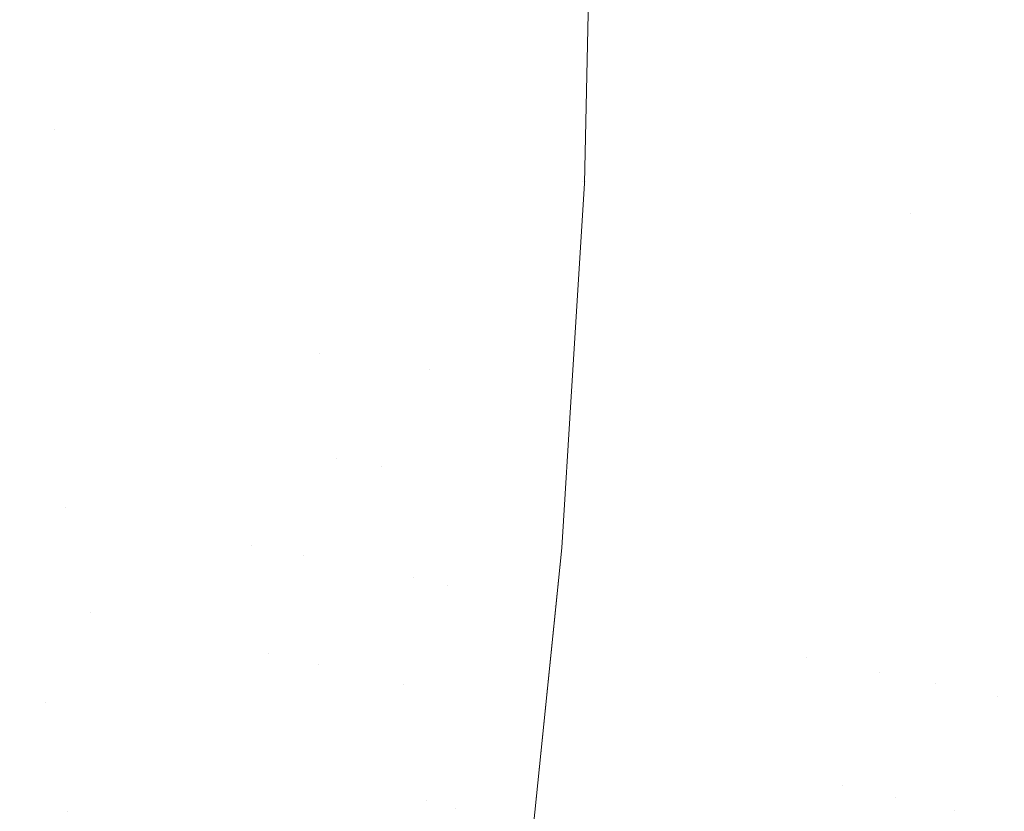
# Model space of a CAD drawing. Header units: centimetres. Extents: x -17.1 to 18.2, y 4.2 to 6.
# Tile 250 of 256: x 6.3401 to 6.3717, y 4.6671 to 4.6925. Entities that reach past the tile are written whole.
import ezdxf

# ---------------------------------------------------------------- set-up
doc = ezdxf.new("R2010")
doc.units = ezdxf.units.CM
doc.header["$LTSCALE"] = 2.54
doc.layers.add('Lucido design-1', color=7, linetype='Continuous')

# ---------------------------------------------------------------- blocks, each defined once
blk = doc.blocks.new('Gruppo-3-1')
at = {"color": 7, "linetype": 'Continuous', "lineweight": 9}
blk.add_3dface([(-17.020308, 5.900212, -2276.22217), (-17.020308, 4.300212, -2276.22217), (18.147234, 4.300212, -2276.22217), (18.147234, 5.900212, -2276.22217)], dxfattribs=at)
for points, invisible_edges in [([(18.147234, 5.900212, -2277.02217), (6.24222, 4.401209, -2277.02217), (6.247738, 4.402007, -2277.02217)], 9), ([(6.24222, 4.401209, -2277.02217), (18.147234, 5.900212, -2277.02217), (18.147234, 4.300212, -2277.02217)], 9), ([(18.147234, 5.900212, -2277.02217), (6.247738, 4.402007, -2277.02217), (6.250767, 4.402575, -2277.02217)], 9), ([(6.250767, 4.402575, -2277.02217), (6.253268, 4.403044, -2277.02217), (18.147234, 5.900212, -2277.02217)], 10), ([(18.147234, 5.900212, -2277.02217), (6.253268, 4.403044, -2277.02217), (6.258817, 4.404324, -2277.02217)], 9), ([(18.147234, 5.900212, -2277.02217), (6.258817, 4.404324, -2277.02217), (6.26439, 4.405856, -2277.02217)], 9), ([(18.147234, 5.900212, -2277.02217), (6.26439, 4.405856, -2277.02217), (6.269994, 4.407647, -2277.02217)], 9), ([(18.147234, 5.900212, -2277.02217), (6.269994, 4.407647, -2277.02217), (6.275634, 4.409711, -2277.02217)], 9), ([(18.147234, 5.900212, -2277.02217), (6.275634, 4.409711, -2277.02217), (6.281313, 4.412058, -2277.02217)], 9), ([(18.147234, 5.900212, -2277.02217), (6.281313, 4.412058, -2277.02217), (6.287038, 4.414703, -2277.02217)], 9), ([(18.147234, 5.900212, -2277.02217), (6.287038, 4.414703, -2277.02217), (6.292811, 4.417664, -2277.02217)], 9), ([(18.147234, 5.900212, -2277.02217), (6.292811, 4.417664, -2277.02217), (6.298004, 4.420601, -2277.02217), (6.298635, 4.420958, -2277.02217)], 9), ([(18.147234, 5.900212, -2277.02217), (6.298635, 4.420958, -2277.02217), (6.304513, 4.424607, -2277.02217)], 9), ([(18.147234, 5.900212, -2277.02217), (6.304513, 4.424607, -2277.02217), (6.310445, 4.428633, -2277.02217)], 9), ([(18.147234, 5.900212, -2277.02217), (6.310445, 4.428633, -2277.02217), (6.316431, 4.433061, -2277.02217)], 9), ([(18.147234, 5.900212, -2277.02217), (6.316431, 4.433061, -2277.02217), (6.319508, 4.435537, -2277.02217), (6.322469, 4.437919, -2277.02217)], 9), ([(18.147234, 5.900212, -2277.02217), (6.322469, 4.437919, -2277.02217), (6.328555, 4.443236, -2277.02217)], 9), ([(18.147234, 5.900212, -2277.02217), (6.328555, 4.443236, -2277.02217), (6.334685, 4.449043, -2277.02217)], 9), ([(18.147234, 5.900212, -2277.02217), (6.334685, 4.449043, -2277.02217), (6.340848, 4.455373, -2277.02217)], 9), ([(18.147234, 5.900212, -2277.02217), (6.340848, 4.455373, -2277.02217), (6.347034, 4.462262, -2277.02217)], 9), ([(18.147234, 5.900212, -2277.02217), (6.347034, 4.462262, -2277.02217), (6.353228, 4.469745, -2277.02217)], 9), ([(18.147234, 5.900212, -2277.02217), (6.353228, 4.469745, -2277.02217), (6.356636, 4.474215, -2277.02217)], 9), ([(6.356636, 4.474215, -2277.02217), (6.359413, 4.477858, -2277.02217), (18.147234, 5.900212, -2277.02217)], 10), ([(18.147234, 5.900212, -2277.02217), (6.359413, 4.477858, -2277.02217), (6.365564, 4.486638, -2277.02217)], 9), ([(6.365564, 4.486638, -2277.02217), (6.369371, 4.492466, -2277.02217), (18.147234, 5.900212, -2277.02217)], 10), ([(18.147234, 5.900212, -2277.02217), (6.369371, 4.492466, -2277.02217), (6.371905, 4.496635, -2277.02217)], 9), ([(6.339531, 4.700212, -2276.652128), (6.341449, 4.700212, -2276.655215), (6.341213, 4.68898, -2276.655213), (6.340052, 4.689093, -2276.653313)], 14), ([(6.342525, 4.694627, -2276.657156), (6.341213, 4.68898, -2276.655213), (6.341588, 4.700212, -2276.655439)], 11), ([(6.341213, 4.68898, -2276.655213), (6.341449, 4.700212, -2276.655215), (6.341588, 4.700212, -2276.655439)], 9), ([(6.342525, 4.694627, -2276.657156), (6.342341, 4.68887, -2276.657156), (6.341213, 4.68898, -2276.655213)], 11), ([(6.34362, 4.694574, -2276.65914), (6.343434, 4.688764, -2276.65914), (6.342341, 4.68887, -2276.657156), (6.342525, 4.694627, -2276.657156)], 15), ([(6.344492, 4.68866, -2276.661164), (6.343434, 4.688764, -2276.65914), (6.34362, 4.694574, -2276.65914), (6.344679, 4.694523, -2276.661164)], 15), ([(6.344679, 4.694523, -2276.661164), (6.345702, 4.694474, -2276.663225), (6.345513, 4.688561, -2276.663225), (6.344492, 4.68866, -2276.661164)], 15), ([(6.346497, 4.688465, -2276.665321), (6.345513, 4.688561, -2276.663225), (6.345702, 4.694474, -2276.663225), (6.346687, 4.694427, -2276.665321)], 15), ([(6.346687, 4.694427, -2276.665321), (6.347634, 4.694382, -2276.667449), (6.347442, 4.688373, -2276.667449), (6.346497, 4.688465, -2276.665321)], 15), ([(6.348349, 4.688284, -2276.669608), (6.347442, 4.688373, -2276.667449), (6.347634, 4.694382, -2276.667449), (6.348542, 4.694338, -2276.669608)], 15), ([(6.348542, 4.694338, -2276.669608), (6.349411, 4.694297, -2276.671794), (6.349217, 4.6882, -2276.671794), (6.348349, 4.688284, -2276.669608)], 15), ([(6.350044, 4.688119, -2276.674006), (6.349217, 4.6882, -2276.671794), (6.349411, 4.694297, -2276.671794), (6.35024, 4.694257, -2276.674006)], 15), ([(6.35024, 4.694257, -2276.674006), (6.351029, 4.694219, -2276.676241), (6.350832, 4.688042, -2276.676241), (6.350044, 4.688119, -2276.674006)], 15), ([(6.352485, 4.694149, -2276.680769), (6.352285, 4.6879, -2276.680769), (6.350832, 4.688042, -2276.676241), (6.351029, 4.694219, -2276.676241)], 15), ([(6.353776, 4.694087, -2276.68536), (6.353575, 4.687775, -2276.68536), (6.352285, 4.6879, -2276.680769), (6.352485, 4.694149, -2276.680769)], 15), ([(6.354904, 4.694033, -2276.689995), (6.354701, 4.687665, -2276.689995), (6.353575, 4.687775, -2276.68536), (6.353776, 4.694087, -2276.68536)], 15), ([(6.355869, 4.693987, -2276.694654), (6.355664, 4.687571, -2276.694654), (6.354701, 4.687665, -2276.689995), (6.354904, 4.694033, -2276.689995)], 15), ([(6.356673, 4.693948, -2276.699319), (6.356467, 4.687493, -2276.699319), (6.355664, 4.687571, -2276.694654), (6.355869, 4.693987, -2276.694654)], 15), ([(6.357319, 4.693917, -2276.703974), (6.357112, 4.68743, -2276.703974), (6.356467, 4.687493, -2276.699319), (6.356673, 4.693948, -2276.699319)], 15), ([(6.357812, 4.693894, -2276.7086), (6.357604, 4.687382, -2276.7086), (6.357112, 4.68743, -2276.703974), (6.357319, 4.693917, -2276.703974)], 15), ([(6.358156, 4.693877, -2276.713185), (6.357948, 4.687348, -2276.713185), (6.357604, 4.687382, -2276.7086), (6.357812, 4.693894, -2276.7086)], 15), ([(6.358358, 4.693868, -2276.717712), (6.35815, 4.687329, -2276.717712), (6.357948, 4.687348, -2276.713185), (6.358156, 4.693877, -2276.713185)], 15), ([(6.35815, 4.687329, -2276.717712), (6.358358, 4.693868, -2276.717712), (6.358355, 4.693866, -2276.72217)], 11), ([(6.358355, 4.693866, -2276.72217), (6.358213, 4.687257, -2276.72217), (6.35815, 4.687329, -2276.717712)], 10), ([(6.358249, 4.687319, -2276.925344), (6.358213, 4.687257, -2276.92217), (6.358355, 4.693866, -2276.92217)], 9), ([(6.358355, 4.693866, -2276.92217), (6.358213, 4.687257, -2276.92217), (6.358213, 4.687257, -2276.72217), (6.358355, 4.693866, -2276.72217)], 10), ([(6.358355, 4.693866, -2276.92217), (6.358457, 4.693863, -2276.925344), (6.358249, 4.687319, -2276.925344)], 11), ([(6.358457, 4.693863, -2276.925344), (6.358562, 4.693858, -2276.928615), (6.358353, 4.687309, -2276.928615), (6.358249, 4.687319, -2276.925344)], 15), ([(6.358743, 4.693849, -2276.931982), (6.358534, 4.687291, -2276.931982), (6.358353, 4.687309, -2276.928615), (6.358562, 4.693858, -2276.928615)], 15), ([(6.35901, 4.693836, -2276.935444), (6.3588, 4.687265, -2276.935444), (6.358534, 4.687291, -2276.931982), (6.358743, 4.693849, -2276.931982)], 15), ([(6.359368, 4.693819, -2276.938998), (6.359158, 4.68723, -2276.938998), (6.3588, 4.687265, -2276.935444), (6.35901, 4.693836, -2276.935444)], 15), ([(6.359826, 4.693797, -2276.942641), (6.359615, 4.687186, -2276.942641), (6.359158, 4.68723, -2276.938998), (6.359368, 4.693819, -2276.938998)], 15), ([(6.360391, 4.69377, -2276.946366), (6.360179, 4.687131, -2276.946366), (6.359615, 4.687186, -2276.942641), (6.359826, 4.693797, -2276.942641)], 15), ([(6.361072, 4.693737, -2276.95017), (6.360859, 4.687064, -2276.95017), (6.360179, 4.687131, -2276.946366), (6.360391, 4.69377, -2276.946366)], 15), ([(6.361877, 4.693699, -2276.954044), (6.361662, 4.686986, -2276.954044), (6.360859, 4.687064, -2276.95017), (6.361072, 4.693737, -2276.95017)], 15), ([(6.362814, 4.693654, -2276.957979), (6.362598, 4.686895, -2276.957979), (6.361662, 4.686986, -2276.954044), (6.361877, 4.693699, -2276.954044)], 15), ([(6.363891, 4.693602, -2276.961965), (6.363674, 4.68679, -2276.961965), (6.362598, 4.686895, -2276.957979), (6.362814, 4.693654, -2276.957979)], 15), ([(6.365118, 4.693543, -2276.96599), (6.364899, 4.68667, -2276.96599), (6.363674, 4.68679, -2276.961965), (6.363891, 4.693602, -2276.961965)], 15), ([(6.366501, 4.693477, -2276.97004), (6.36628, 4.686536, -2276.97004), (6.364899, 4.68667, -2276.96599), (6.365118, 4.693543, -2276.96599)], 15), ([(6.368049, 4.693403, -2276.974099), (6.367825, 4.686385, -2276.974099), (6.36628, 4.686536, -2276.97004), (6.366501, 4.693477, -2276.97004)], 15), ([(6.368661, 4.686304, -2276.976126), (6.367825, 4.686385, -2276.974099), (6.368049, 4.693403, -2276.974099)], 11), ([(6.368049, 4.693403, -2276.974099), (6.369768, 4.693321, -2276.978149), (6.368661, 4.686304, -2276.976126)], 11), ([(6.369768, 4.693321, -2276.978149), (6.369541, 4.686218, -2276.978149), (6.368661, 4.686304, -2276.976126)], 11), ([(6.370465, 4.686128, -2276.980164), (6.369541, 4.686218, -2276.978149), (6.369768, 4.693321, -2276.978149), (6.370693, 4.693276, -2276.980164)], 15), ([(6.370693, 4.693276, -2276.980164), (6.371663, 4.69323, -2276.98217), (6.371434, 4.686033, -2276.98217), (6.370465, 4.686128, -2276.980164)], 15), ([(6.372448, 4.685934, -2276.984163), (6.371434, 4.686033, -2276.98217), (6.371663, 4.69323, -2276.98217), (6.372679, 4.693181, -2276.984163)], 15), ([(6.339738, 4.683284, -2276.653313), (6.340052, 4.689093, -2276.653313), (6.341213, 4.68898, -2276.655213), (6.340896, 4.683112, -2276.655213)], 15), ([(6.340896, 4.683112, -2276.655213), (6.341213, 4.68898, -2276.655213), (6.342341, 4.68887, -2276.657156), (6.342021, 4.682944, -2276.657156)], 15), ([(6.342021, 4.682944, -2276.657156), (6.342341, 4.68887, -2276.657156), (6.343434, 4.688764, -2276.65914), (6.343111, 4.682782, -2276.65914)], 15), ([(6.344166, 4.682625, -2276.661164), (6.343111, 4.682782, -2276.65914), (6.343434, 4.688764, -2276.65914), (6.344492, 4.68866, -2276.661164)], 15), ([(6.344492, 4.68866, -2276.661164), (6.345513, 4.688561, -2276.663225), (6.345184, 4.682473, -2276.663225), (6.344166, 4.682625, -2276.661164)], 15), ([(6.346165, 4.682327, -2276.665321), (6.345184, 4.682473, -2276.663225), (6.345513, 4.688561, -2276.663225), (6.346497, 4.688465, -2276.665321)], 15), ([(6.346497, 4.688465, -2276.665321), (6.347442, 4.688373, -2276.667449), (6.347108, 4.682187, -2276.667449), (6.346165, 4.682327, -2276.665321)], 15), ([(6.348012, 4.682052, -2276.669608), (6.347108, 4.682187, -2276.667449), (6.347442, 4.688373, -2276.667449), (6.348349, 4.688284, -2276.669608)], 15), ([(6.348349, 4.688284, -2276.669608), (6.349217, 4.6882, -2276.671794), (6.348878, 4.681923, -2276.671794), (6.348012, 4.682052, -2276.669608)], 15), ([(6.349703, 4.6818, -2276.674006), (6.348878, 4.681923, -2276.671794), (6.349217, 4.6882, -2276.671794), (6.350044, 4.688119, -2276.674006)], 15), ([(6.350044, 4.688119, -2276.674006), (6.350832, 4.688042, -2276.676241), (6.350488, 4.681684, -2276.676241), (6.349703, 4.6818, -2276.674006)], 15), ([(6.351938, 4.681468, -2276.680769), (6.350488, 4.681684, -2276.676241), (6.350832, 4.688042, -2276.676241), (6.352285, 4.6879, -2276.680769)], 15), ([(6.352285, 4.6879, -2276.680769), (6.353575, 4.687775, -2276.68536), (6.353224, 4.681276, -2276.68536), (6.351938, 4.681468, -2276.680769)], 15), ([(6.354347, 4.681109, -2276.689995), (6.353224, 4.681276, -2276.68536), (6.353575, 4.687775, -2276.68536), (6.354701, 4.687665, -2276.689995)], 15), ([(6.354701, 4.687665, -2276.689995), (6.355664, 4.687571, -2276.694654), (6.355307, 4.680966, -2276.694654), (6.354347, 4.681109, -2276.689995)], 15), ([(6.356108, 4.680847, -2276.699319), (6.355307, 4.680966, -2276.694654), (6.355664, 4.687571, -2276.694654), (6.356467, 4.687493, -2276.699319)], 15), ([(6.356467, 4.687493, -2276.699319), (6.357112, 4.68743, -2276.703974), (6.356751, 4.680751, -2276.703974), (6.356108, 4.680847, -2276.699319)], 15), ([(6.357242, 4.680678, -2276.7086), (6.356751, 4.680751, -2276.703974), (6.357112, 4.68743, -2276.703974), (6.357604, 4.687382, -2276.7086)], 15), ([(6.357604, 4.687382, -2276.7086), (6.357948, 4.687348, -2276.713185), (6.357585, 4.680627, -2276.713185), (6.357242, 4.680678, -2276.7086)], 15), ([(6.357786, 4.680597, -2276.717712), (6.357585, 4.680627, -2276.713185), (6.357948, 4.687348, -2276.713185), (6.35815, 4.687329, -2276.717712)], 15), ([(6.357786, 4.680597, -2276.717712), (6.35815, 4.687329, -2276.717712), (6.358213, 4.687257, -2276.72217)], 11), ([(6.358213, 4.687257, -2276.72217), (6.357795, 4.680591, -2276.72217), (6.357786, 4.680597, -2276.717712)], 10), ([(6.357885, 4.680582, -2276.925344), (6.357795, 4.680591, -2276.92217), (6.358213, 4.687257, -2276.92217)], 9), ([(6.357795, 4.680591, -2276.72217), (6.358213, 4.687257, -2276.72217), (6.358213, 4.687257, -2276.92217), (6.357795, 4.680591, -2276.92217)], 10), ([(6.358249, 4.687319, -2276.925344), (6.358353, 4.687309, -2276.928615), (6.357989, 4.680567, -2276.928615), (6.357885, 4.680582, -2276.925344)], 15), ([(6.358213, 4.687257, -2276.92217), (6.358249, 4.687319, -2276.925344), (6.357885, 4.680582, -2276.925344)], 11), ([(6.35817, 4.68054, -2276.931982), (6.357989, 4.680567, -2276.928615), (6.358353, 4.687309, -2276.928615), (6.358534, 4.687291, -2276.931982)], 15), ([(6.358534, 4.687291, -2276.931982), (6.3588, 4.687265, -2276.935444), (6.358435, 4.680501, -2276.935444), (6.35817, 4.68054, -2276.931982)], 15), ([(6.358791, 4.680447, -2276.938998), (6.358435, 4.680501, -2276.935444), (6.3588, 4.687265, -2276.935444), (6.359158, 4.68723, -2276.938998)], 15), ([(6.359158, 4.68723, -2276.938998), (6.359615, 4.687186, -2276.942641), (6.359247, 4.68038, -2276.942641), (6.358791, 4.680447, -2276.938998)], 15), ([(6.35981, 4.680296, -2276.946366), (6.359247, 4.68038, -2276.942641), (6.359615, 4.687186, -2276.942641), (6.360179, 4.687131, -2276.946366)], 15), ([(6.360179, 4.687131, -2276.946366), (6.360859, 4.687064, -2276.95017), (6.360488, 4.680195, -2276.95017), (6.35981, 4.680296, -2276.946366)], 15), ([(6.361289, 4.680076, -2276.954044), (6.360488, 4.680195, -2276.95017), (6.360859, 4.687064, -2276.95017), (6.361662, 4.686986, -2276.954044)], 15), ([(6.361662, 4.686986, -2276.954044), (6.362598, 4.686895, -2276.957979), (6.362222, 4.679937, -2276.957979), (6.361289, 4.680076, -2276.954044)], 15), ([(6.363295, 4.679777, -2276.961965), (6.362222, 4.679937, -2276.957979), (6.362598, 4.686895, -2276.957979), (6.363674, 4.68679, -2276.961965)], 15), ([(6.363674, 4.68679, -2276.961965), (6.364899, 4.68667, -2276.96599), (6.364517, 4.679595, -2276.96599), (6.363295, 4.679777, -2276.961965)], 15), ([(6.364517, 4.679595, -2276.96599), (6.364899, 4.68667, -2276.96599), (6.36628, 4.686536, -2276.97004), (6.365894, 4.67939, -2276.97004)], 15), ([(6.365894, 4.67939, -2276.97004), (6.36628, 4.686536, -2276.97004), (6.367825, 4.686385, -2276.974099), (6.367435, 4.679161, -2276.974099)], 15), ([(6.368269, 4.679036, -2276.976126), (6.367435, 4.679161, -2276.974099), (6.367825, 4.686385, -2276.974099), (6.368661, 4.686304, -2276.976126)], 15), ([(6.368661, 4.686304, -2276.976126), (6.369541, 4.686218, -2276.978149), (6.369146, 4.678906, -2276.978149), (6.368269, 4.679036, -2276.976126)], 15), ([(6.370067, 4.678769, -2276.980164), (6.369146, 4.678906, -2276.978149), (6.369541, 4.686218, -2276.978149), (6.370465, 4.686128, -2276.980164)], 15), ([(6.370465, 4.686128, -2276.980164), (6.371434, 4.686033, -2276.98217), (6.371033, 4.678625, -2276.98217), (6.370067, 4.678769, -2276.980164)], 15), ([(6.372045, 4.678474, -2276.984163), (6.371033, 4.678625, -2276.98217), (6.371434, 4.686033, -2276.98217), (6.372448, 4.685934, -2276.984163)], 15), ([(6.340896, 4.683112, -2276.655213), (6.340432, 4.677078, -2276.655213), (6.339278, 4.677311, -2276.653313), (6.339738, 4.683284, -2276.653313)], 15), ([(6.342021, 4.682944, -2276.657156), (6.341552, 4.676852, -2276.657156), (6.340432, 4.677078, -2276.655213), (6.340896, 4.683112, -2276.655213)], 15), ([(6.343111, 4.682782, -2276.65914), (6.342638, 4.676632, -2276.65914), (6.341552, 4.676852, -2276.657156), (6.342021, 4.682944, -2276.657156)], 15), ([(6.343688, 4.67642, -2276.661164), (6.342638, 4.676632, -2276.65914), (6.343111, 4.682782, -2276.65914), (6.344166, 4.682625, -2276.661164)], 15), ([(6.344166, 4.682625, -2276.661164), (6.345184, 4.682473, -2276.663225), (6.344702, 4.676215, -2276.663225), (6.343688, 4.67642, -2276.661164)], 15), ([(6.345679, 4.676017, -2276.665321), (6.344702, 4.676215, -2276.663225), (6.345184, 4.682473, -2276.663225), (6.346165, 4.682327, -2276.665321)], 15), ([(6.346165, 4.682327, -2276.665321), (6.347108, 4.682187, -2276.667449), (6.346618, 4.675827, -2276.667449), (6.345679, 4.676017, -2276.665321)], 15), ([(6.347519, 4.675645, -2276.669608), (6.346618, 4.675827, -2276.667449), (6.347108, 4.682187, -2276.667449), (6.348012, 4.682052, -2276.669608)], 15), ([(6.348012, 4.682052, -2276.669608), (6.348878, 4.681923, -2276.671794), (6.348381, 4.675471, -2276.671794), (6.347519, 4.675645, -2276.669608)], 15), ([(6.349203, 4.675304, -2276.674006), (6.348381, 4.675471, -2276.671794), (6.348878, 4.681923, -2276.671794), (6.349703, 4.6818, -2276.674006)], 15), ([(6.350258, 4.678437, -2276.676241), (6.349203, 4.675304, -2276.674006), (6.349703, 4.6818, -2276.674006)], 11), ([(6.349703, 4.6818, -2276.674006), (6.350488, 4.681684, -2276.676241), (6.350258, 4.678437, -2276.676241)], 11), ([(6.350258, 4.678437, -2276.676241), (6.350488, 4.681684, -2276.676241), (6.351938, 4.681468, -2276.680769), (6.351704, 4.678183, -2276.680769)], 15), ([(6.351704, 4.678183, -2276.680769), (6.351938, 4.681468, -2276.680769), (6.353224, 4.681276, -2276.68536)], 11), ([(6.351704, 4.678183, -2276.680769), (6.353224, 4.681276, -2276.68536), (6.35271, 4.674595, -2276.68536)], 11), ([(6.353828, 4.674369, -2276.689995), (6.35271, 4.674595, -2276.68536), (6.353224, 4.681276, -2276.68536), (6.354347, 4.681109, -2276.689995)], 15), ([(6.354347, 4.681109, -2276.689995), (6.355307, 4.680966, -2276.694654), (6.354785, 4.674176, -2276.694654), (6.353828, 4.674369, -2276.689995)], 15), ([(6.355582, 4.674015, -2276.699319), (6.354785, 4.674176, -2276.694654), (6.355307, 4.680966, -2276.694654), (6.356108, 4.680847, -2276.699319)], 15), ([(6.356108, 4.680847, -2276.699319), (6.356751, 4.680751, -2276.703974), (6.356223, 4.673885, -2276.703974), (6.355582, 4.674015, -2276.699319)], 15), ([(6.356711, 4.673786, -2276.7086), (6.356223, 4.673885, -2276.703974), (6.356751, 4.680751, -2276.703974), (6.357242, 4.680678, -2276.7086)], 15), ([(6.357242, 4.680678, -2276.7086), (6.357585, 4.680627, -2276.713185), (6.357053, 4.673717, -2276.713185), (6.356711, 4.673786, -2276.7086)], 15), ([(6.357253, 4.673677, -2276.717712), (6.357053, 4.673717, -2276.713185), (6.357585, 4.680627, -2276.713185), (6.357786, 4.680597, -2276.717712)], 15), ([(6.357481, 4.675559, -2276.72217), (6.357253, 4.673677, -2276.717712), (6.357786, 4.680597, -2276.717712)], 11), ([(6.357885, 4.680582, -2276.925344), (6.357352, 4.673657, -2276.925344), (6.357481, 4.675559, -2276.92217)], 11), ([(6.357885, 4.680582, -2276.925344), (6.357989, 4.680567, -2276.928615), (6.357455, 4.673636, -2276.928615), (6.357352, 4.673657, -2276.925344)], 15), ([(6.357635, 4.673599, -2276.931982), (6.357455, 4.673636, -2276.928615), (6.357989, 4.680567, -2276.928615), (6.35817, 4.68054, -2276.931982)], 15), ([(6.357786, 4.680597, -2276.717712), (6.357795, 4.680591, -2276.72217), (6.357481, 4.675559, -2276.72217)], 9), ([(6.357481, 4.675559, -2276.92217), (6.357795, 4.680591, -2276.92217), (6.357885, 4.680582, -2276.925344)], 10), ([(6.357795, 4.680591, -2276.92217), (6.357481, 4.675559, -2276.92217), (6.357481, 4.675559, -2276.72217), (6.357795, 4.680591, -2276.72217)], 10), ([(6.35817, 4.68054, -2276.931982), (6.358435, 4.680501, -2276.935444), (6.357899, 4.673546, -2276.935444), (6.357635, 4.673599, -2276.931982)], 15), ([(6.358255, 4.673474, -2276.938998), (6.357899, 4.673546, -2276.935444), (6.358435, 4.680501, -2276.935444), (6.358791, 4.680447, -2276.938998)], 15), ([(6.358791, 4.680447, -2276.938998), (6.359247, 4.68038, -2276.942641), (6.358709, 4.673382, -2276.942641), (6.358255, 4.673474, -2276.938998)], 15), ([(6.359269, 4.673269, -2276.946366), (6.358709, 4.673382, -2276.942641), (6.359247, 4.68038, -2276.942641), (6.35981, 4.680296, -2276.946366)], 15), ([(6.35981, 4.680296, -2276.946366), (6.360488, 4.680195, -2276.95017), (6.359944, 4.673132, -2276.95017), (6.359269, 4.673269, -2276.946366)], 15), ([(6.360742, 4.672971, -2276.954044), (6.359944, 4.673132, -2276.95017), (6.360488, 4.680195, -2276.95017), (6.361289, 4.680076, -2276.954044)], 15), ([(6.361289, 4.680076, -2276.954044), (6.362222, 4.679937, -2276.957979), (6.361672, 4.672783, -2276.957979), (6.360742, 4.672971, -2276.954044)], 15), ([(6.36274, 4.672567, -2276.961965), (6.361672, 4.672783, -2276.957979), (6.362222, 4.679937, -2276.957979), (6.363295, 4.679777, -2276.961965)], 15), ([(6.363295, 4.679777, -2276.961965), (6.364517, 4.679595, -2276.96599), (6.363957, 4.672321, -2276.96599), (6.36274, 4.672567, -2276.961965)], 15), ([(6.365894, 4.67939, -2276.97004), (6.365328, 4.672044, -2276.97004), (6.363957, 4.672321, -2276.96599), (6.364517, 4.679595, -2276.96599)], 15), ([(6.367435, 4.679161, -2276.974099), (6.366863, 4.671733, -2276.974099), (6.365328, 4.672044, -2276.97004), (6.365894, 4.67939, -2276.97004)], 15), ([(6.367694, 4.671565, -2276.976126), (6.366863, 4.671733, -2276.974099), (6.367435, 4.679161, -2276.974099), (6.368269, 4.679036, -2276.976126)], 15), ([(6.368269, 4.679036, -2276.976126), (6.369146, 4.678906, -2276.978149), (6.368567, 4.671389, -2276.978149), (6.367694, 4.671565, -2276.976126)], 15), ([(6.369485, 4.671203, -2276.980164), (6.368567, 4.671389, -2276.978149), (6.369146, 4.678906, -2276.978149), (6.370067, 4.678769, -2276.980164)], 15), ([(6.370067, 4.678769, -2276.980164), (6.371033, 4.678625, -2276.98217), (6.370447, 4.671008, -2276.98217), (6.369485, 4.671203, -2276.980164)], 15), ([(6.350258, 4.678437, -2276.676241), (6.349985, 4.675146, -2276.676241), (6.349203, 4.675304, -2276.674006)], 11), ([(6.351704, 4.678183, -2276.680769), (6.351429, 4.674854, -2276.680769), (6.349985, 4.675146, -2276.676241), (6.350258, 4.678437, -2276.676241)], 15), ([(6.371454, 4.670805, -2276.984163), (6.370447, 4.671008, -2276.98217), (6.371033, 4.678625, -2276.98217), (6.372045, 4.678474, -2276.984163)], 15), ([(6.372045, 4.678474, -2276.984163), (6.373102, 4.678317, -2276.986141), (6.372507, 4.670592, -2276.986141), (6.371454, 4.670805, -2276.984163)], 15), ([(6.35271, 4.674595, -2276.68536), (6.351429, 4.674854, -2276.680769), (6.351704, 4.678183, -2276.680769)], 11), ([(6.33866, 4.67118, -2276.653313), (6.339278, 4.677311, -2276.653313), (6.340432, 4.677078, -2276.655213), (6.339807, 4.670885, -2276.655213)], 15), ([(6.339807, 4.670885, -2276.655213), (6.340432, 4.677078, -2276.655213), (6.341552, 4.676852, -2276.657156), (6.340921, 4.670597, -2276.657156)], 15), ([(6.342341, 4.673496, -2276.65914), (6.340921, 4.670597, -2276.657156), (6.341552, 4.676852, -2276.657156)], 11), ([(6.341552, 4.676852, -2276.657156), (6.342638, 4.676632, -2276.65914), (6.342341, 4.673496, -2276.65914)], 11), ([(6.343388, 4.673255, -2276.661164), (6.342341, 4.673496, -2276.65914), (6.342638, 4.676632, -2276.65914), (6.343688, 4.67642, -2276.661164)], 15), ([(6.343688, 4.67642, -2276.661164), (6.344702, 4.676215, -2276.663225), (6.3444, 4.673023, -2276.663225), (6.343388, 4.673255, -2276.661164)], 15), ([(6.345374, 4.672799, -2276.665321), (6.3444, 4.673023, -2276.663225), (6.344702, 4.676215, -2276.663225), (6.345679, 4.676017, -2276.665321)], 15), ([(6.345679, 4.676017, -2276.665321), (6.346618, 4.675827, -2276.667449), (6.346311, 4.672584, -2276.667449), (6.345374, 4.672799, -2276.665321)], 15), ([(6.346311, 4.672584, -2276.667449), (6.346618, 4.675827, -2276.667449), (6.347519, 4.675645, -2276.669608)], 11), ([(6.348069, 4.67218, -2276.671794), (6.346311, 4.672584, -2276.667449), (6.347519, 4.675645, -2276.669608)], 11), ([(6.347519, 4.675645, -2276.669608), (6.348381, 4.675471, -2276.671794), (6.348069, 4.67218, -2276.671794)], 11), ([(6.356635, 4.666547, -2276.925344), (6.356563, 4.666559, -2276.92217), (6.357481, 4.675559, -2276.92217), (6.357352, 4.673657, -2276.925344)], 13), ([(6.356563, 4.666559, -2276.72217), (6.357288, 4.673666, -2276.72217), (6.357481, 4.675559, -2276.92217), (6.356563, 4.666559, -2276.92217)], 10), ([(6.357481, 4.675559, -2276.72217), (6.357288, 4.673666, -2276.72217), (6.357253, 4.673677, -2276.717712)], 10), ([(6.357288, 4.673666, -2276.72217), (6.357481, 4.675559, -2276.72217), (6.357481, 4.675559, -2276.92217)], 10), ([(6.348069, 4.67218, -2276.671794), (6.348381, 4.675471, -2276.671794), (6.349203, 4.675304, -2276.674006)], 11), ([(6.349669, 4.671812, -2276.676241), (6.348069, 4.67218, -2276.671794), (6.349203, 4.675304, -2276.674006)], 11), ([(6.349203, 4.675304, -2276.674006), (6.349985, 4.675146, -2276.676241), (6.349669, 4.671812, -2276.676241)], 11), ([(6.349669, 4.671812, -2276.676241), (6.349985, 4.675146, -2276.676241), (6.351429, 4.674854, -2276.680769), (6.351109, 4.671481, -2276.680769)], 15), ([(6.351109, 4.671481, -2276.680769), (6.351429, 4.674854, -2276.680769), (6.35271, 4.674595, -2276.68536), (6.352387, 4.671188, -2276.68536)], 15), ([(6.352387, 4.671188, -2276.68536), (6.35271, 4.674595, -2276.68536), (6.353828, 4.674369, -2276.689995)], 11), ([(6.352387, 4.671188, -2276.68536), (6.353828, 4.674369, -2276.689995), (6.35313, 4.66745, -2276.689995)], 11), ([(6.353828, 4.674369, -2276.689995), (6.354785, 4.674176, -2276.694654), (6.354082, 4.667205, -2276.694654), (6.35313, 4.66745, -2276.689995)], 15), ([(6.354874, 4.667001, -2276.699319), (6.354082, 4.667205, -2276.694654), (6.354785, 4.674176, -2276.694654), (6.355582, 4.674015, -2276.699319)], 15), ([(6.355582, 4.674015, -2276.699319), (6.356223, 4.673885, -2276.703974), (6.355512, 4.666836, -2276.703974), (6.354874, 4.667001, -2276.699319)], 15), ([(6.355998, 4.666711, -2276.7086), (6.355512, 4.666836, -2276.703974), (6.356223, 4.673885, -2276.703974), (6.356711, 4.673786, -2276.7086)], 15), ([(6.356711, 4.673786, -2276.7086), (6.357053, 4.673717, -2276.713185), (6.356338, 4.666623, -2276.713185), (6.355998, 4.666711, -2276.7086)], 15), ([(6.356537, 4.666572, -2276.717712), (6.356338, 4.666623, -2276.713185), (6.357053, 4.673717, -2276.713185), (6.357253, 4.673677, -2276.717712)], 15), ([(6.357253, 4.673677, -2276.717712), (6.357288, 4.673666, -2276.72217), (6.356563, 4.666559, -2276.72217), (6.356537, 4.666572, -2276.717712)], 13), ([(6.357352, 4.673657, -2276.925344), (6.357455, 4.673636, -2276.928615), (6.356737, 4.66652, -2276.928615), (6.356635, 4.666547, -2276.925344)], 15), ([(6.356917, 4.666474, -2276.931982), (6.356737, 4.66652, -2276.928615), (6.357455, 4.673636, -2276.928615), (6.357635, 4.673599, -2276.931982)], 15), ([(6.342341, 4.673496, -2276.65914), (6.342001, 4.670319, -2276.65914), (6.340921, 4.670597, -2276.657156)], 11), ([(6.343046, 4.67005, -2276.661164), (6.342001, 4.670319, -2276.65914), (6.342341, 4.673496, -2276.65914), (6.343388, 4.673255, -2276.661164)], 15), ([(6.357635, 4.673599, -2276.931982), (6.357899, 4.673546, -2276.935444), (6.357179, 4.666406, -2276.935444), (6.356917, 4.666474, -2276.931982)], 15), ([(6.357533, 4.666315, -2276.938998), (6.357179, 4.666406, -2276.935444), (6.357899, 4.673546, -2276.935444), (6.358255, 4.673474, -2276.938998)], 15), ([(6.358255, 4.673474, -2276.938998), (6.358709, 4.673382, -2276.942641), (6.357984, 4.666199, -2276.942641), (6.357533, 4.666315, -2276.938998)], 15), ([(6.358542, 4.666055, -2276.946366), (6.357984, 4.666199, -2276.942641), (6.358709, 4.673382, -2276.942641), (6.359269, 4.673269, -2276.946366)], 15), ([(6.343388, 4.673255, -2276.661164), (6.3444, 4.673023, -2276.663225), (6.344054, 4.66979, -2276.663225), (6.343046, 4.67005, -2276.661164)], 15), ([(6.345026, 4.669539, -2276.665321), (6.344054, 4.66979, -2276.663225), (6.3444, 4.673023, -2276.663225), (6.345374, 4.672799, -2276.665321)], 15), ([(6.359269, 4.673269, -2276.946366), (6.359944, 4.673132, -2276.95017), (6.359213, 4.665882, -2276.95017), (6.358542, 4.666055, -2276.946366)], 15), ([(6.360007, 4.665678, -2276.954044), (6.359213, 4.665882, -2276.95017), (6.359944, 4.673132, -2276.95017), (6.360742, 4.672971, -2276.954044)], 15), ([(6.360742, 4.672971, -2276.954044), (6.361672, 4.672783, -2276.957979), (6.360931, 4.665439, -2276.957979), (6.360007, 4.665678, -2276.954044)], 15), ([(6.345374, 4.672799, -2276.665321), (6.346311, 4.672584, -2276.667449), (6.34596, 4.669299, -2276.667449), (6.345026, 4.669539, -2276.665321)], 15), ([(6.361994, 4.665166, -2276.961965), (6.360931, 4.665439, -2276.957979), (6.361672, 4.672783, -2276.957979), (6.36274, 4.672567, -2276.961965)], 15), ([(6.348069, 4.67218, -2276.671794), (6.347713, 4.668847, -2276.671794), (6.34596, 4.669299, -2276.667449), (6.346311, 4.672584, -2276.667449)], 15), ([(6.36274, 4.672567, -2276.961965), (6.363957, 4.672321, -2276.96599), (6.363204, 4.664854, -2276.96599), (6.361994, 4.665166, -2276.961965)], 15), ([(6.349669, 4.671812, -2276.676241), (6.349308, 4.668435, -2276.676241), (6.347713, 4.668847, -2276.671794), (6.348069, 4.67218, -2276.671794)], 15), ([(6.364568, 4.664502, -2276.97004), (6.363204, 4.664854, -2276.96599), (6.363957, 4.672321, -2276.96599), (6.365328, 4.672044, -2276.97004)], 15), ([(6.366504, 4.667945, -2276.974099), (6.364568, 4.664502, -2276.97004), (6.365328, 4.672044, -2276.97004)], 11), ([(6.365328, 4.672044, -2276.97004), (6.366863, 4.671733, -2276.974099), (6.366504, 4.667945, -2276.974099)], 11), ([(6.351109, 4.671481, -2276.680769), (6.350744, 4.668065, -2276.680769), (6.349308, 4.668435, -2276.676241), (6.349669, 4.671812, -2276.676241)], 15), ([(6.366504, 4.667945, -2276.974099), (6.366863, 4.671733, -2276.974099), (6.367694, 4.671565, -2276.976126)], 11), ([(6.352387, 4.671188, -2276.68536), (6.352018, 4.667737, -2276.68536), (6.350744, 4.668065, -2276.680769), (6.351109, 4.671481, -2276.680769)], 15), ([(6.368204, 4.667555, -2276.978149), (6.366504, 4.667945, -2276.974099), (6.367694, 4.671565, -2276.976126)], 11), ([(6.367694, 4.671565, -2276.976126), (6.368567, 4.671389, -2276.978149), (6.368204, 4.667555, -2276.978149)], 11), ([(6.35313, 4.66745, -2276.689995), (6.352018, 4.667737, -2276.68536), (6.352387, 4.671188, -2276.68536)], 11), ([(6.368204, 4.667555, -2276.978149), (6.368567, 4.671389, -2276.978149), (6.369485, 4.671203, -2276.980164)], 11), ([(6.370079, 4.667124, -2276.98217), (6.368204, 4.667555, -2276.978149), (6.369485, 4.671203, -2276.980164)], 11), ([(6.369485, 4.671203, -2276.980164), (6.370447, 4.671008, -2276.98217), (6.370079, 4.667124, -2276.98217)], 11), ([(6.340921, 4.670597, -2276.657156), (6.340115, 4.664188, -2276.657156), (6.339009, 4.664537, -2276.655213), (6.339807, 4.670885, -2276.655213)], 15), ([(6.370079, 4.667124, -2276.98217), (6.370447, 4.671008, -2276.98217), (6.371454, 4.670805, -2276.984163)], 11), ([(6.370079, 4.667124, -2276.98217), (6.371454, 4.670805, -2276.984163), (6.37066, 4.662932, -2276.984163)], 11), ([(6.371454, 4.670805, -2276.984163), (6.372507, 4.670592, -2276.986141), (6.371708, 4.662662, -2276.986141), (6.37066, 4.662932, -2276.984163)], 15), ([(6.341617, 4.667103, -2276.65914), (6.340115, 4.664188, -2276.657156), (6.340921, 4.670597, -2276.657156)], 11), ([(6.340921, 4.670597, -2276.657156), (6.342001, 4.670319, -2276.65914), (6.341617, 4.667103, -2276.65914)], 11), ([(6.342659, 4.666805, -2276.661164), (6.341617, 4.667103, -2276.65914), (6.342001, 4.670319, -2276.65914), (6.343046, 4.67005, -2276.661164)], 15), ([(6.343046, 4.67005, -2276.661164), (6.344054, 4.66979, -2276.663225), (6.343664, 4.666517, -2276.663225), (6.342659, 4.666805, -2276.661164)], 15), ([(6.344632, 4.66624, -2276.665321), (6.343664, 4.666517, -2276.663225), (6.344054, 4.66979, -2276.663225), (6.345026, 4.669539, -2276.665321)], 15), ([(6.345026, 4.669539, -2276.665321), (6.34596, 4.669299, -2276.667449), (6.345563, 4.665973, -2276.667449), (6.344632, 4.66624, -2276.665321)], 15), ([(6.345563, 4.665973, -2276.667449), (6.34596, 4.669299, -2276.667449), (6.347713, 4.668847, -2276.671794), (6.34731, 4.665472, -2276.671794)], 15), ([(6.34731, 4.665472, -2276.671794), (6.347713, 4.668847, -2276.671794), (6.349308, 4.668435, -2276.676241), (6.3489, 4.665017, -2276.676241)], 15), ([(6.3489, 4.665017, -2276.676241), (6.349308, 4.668435, -2276.676241), (6.350744, 4.668065, -2276.680769), (6.350331, 4.664607, -2276.680769)], 15), ([(6.350331, 4.664607, -2276.680769), (6.350744, 4.668065, -2276.680769), (6.352018, 4.667737, -2276.68536), (6.351601, 4.664243, -2276.68536)], 15), ([(6.366504, 4.667945, -2276.974099), (6.366094, 4.664109, -2276.974099), (6.364568, 4.664502, -2276.97004)], 11), ([(6.368204, 4.667555, -2276.978149), (6.367789, 4.663672, -2276.978149), (6.366094, 4.664109, -2276.974099), (6.366504, 4.667945, -2276.974099)], 15), ([(6.351601, 4.664243, -2276.68536), (6.352018, 4.667737, -2276.68536), (6.35313, 4.66745, -2276.689995), (6.35271, 4.663926, -2276.689995)], 15), ([(6.35271, 4.663926, -2276.689995), (6.35313, 4.66745, -2276.689995), (6.354082, 4.667205, -2276.694654)], 11), ([(6.370079, 4.667124, -2276.98217), (6.369659, 4.66319, -2276.98217), (6.367789, 4.663672, -2276.978149), (6.368204, 4.667555, -2276.978149)], 15), ([(6.35271, 4.663926, -2276.689995), (6.354082, 4.667205, -2276.694654), (6.353183, 4.660061, -2276.694654)], 11), ([(6.353971, 4.659812, -2276.699319), (6.353183, 4.660061, -2276.694654), (6.354082, 4.667205, -2276.694654), (6.354874, 4.667001, -2276.699319)], 15), ([(6.37066, 4.662932, -2276.984163), (6.369659, 4.66319, -2276.98217), (6.370079, 4.667124, -2276.98217)], 11)]:
    blk.add_3dface(points, dxfattribs=dict(at, invisible_edges=invisible_edges))
blk = doc.blocks.new('Gruppo-4-1')
at = {"color": 7}
blk.add_blockref('Gruppo-3-1', (0, 0), dxfattribs=at)

msp = doc.modelspace()

# ---------------------------------------------------------------- block references
at = {"layer": 'Lucido design-1', "color": 7}
msp.add_blockref('Gruppo-4-1', (0, 0), dxfattribs=at)

doc.saveas('drawing.dxf')
